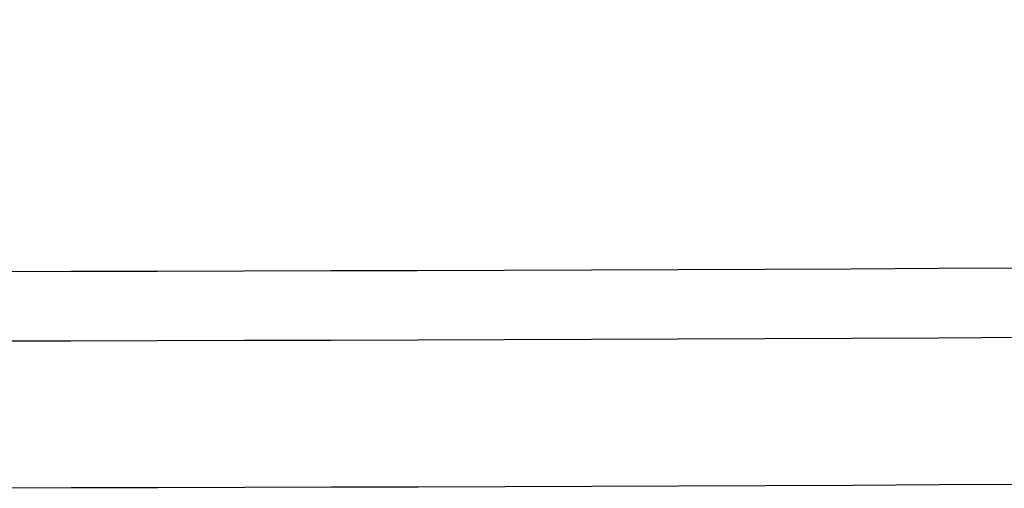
# Model space of a CAD drawing. Header units: millimetres. Extents: x -127 to 127, y -127 to 127.
# Tile 191 of 256: x 0.0594 to 0.2121, y -38.5967 to -38.524. Entities that reach past the tile are written whole.
import ezdxf

# ---------------------------------------------------------------- set-up
doc = ezdxf.new("R2010")
doc.units = ezdxf.units.MM
doc.header["$MEASUREMENT"] = 0
doc.layers.add('Default', color=7, linetype='Continuous', true_color=0x000000)

msp = doc.modelspace()

# ---------------------------------------------------------------- linework, layer by layer
at = {"layer": 'Default', "color": 9, "true_color": 0xbfbfbf}
for points, knots in [([(38.59695, 0.0003, -454.30774), (38.59695, 38.59724, -454.30774), (0, 38.59724, -454.30774), (-38.59695, 38.59724, -454.30774), (-38.59695, 0.0003, -454.30774), (-38.59695, -38.59665, -454.30774), (0, -38.59665, -454.30774), (38.59695, -38.59665, -454.30774), (38.59695, 0.0003, -454.30774)], [0, 0, 0, 186.526568, 186.526568, 373.053137, 373.053137, 559.579705, 559.579705, 746.106273, 746.106273, 746.106273]), ([(38.57417, 0.0003, -453.66445), (38.57417, 38.57446, -453.66445), (0, 38.57446, -453.66445), (-38.57417, 38.57446, -453.66445), (-38.57417, 0.0003, -453.66445), (-38.57417, -38.57387, -453.66445), (0, -38.57387, -453.66445), (38.57417, -38.57387, -453.66445), (38.57417, 0.0003, -453.66445)], [0, 0, 0, 186.526568, 186.526568, 373.053137, 373.053137, 559.579705, 559.579705, 746.106273, 746.106273, 746.106273]), ([(38.5634, 0.0003, -459.34879), (38.5634, 38.5637, -459.34879), (0, 38.5637, -459.34879), (-38.5634, 38.5637, -459.34879), (-38.5634, 0.0003, -459.34879), (-38.5634, -38.5631, -459.34879), (0, -38.5631, -459.34879), (38.5634, -38.5631, -459.34879), (38.5634, 0.0003, -459.34879)], [0, 0, 0, 77.316702, 77.316702, 154.633405, 154.633405, 231.950107, 231.950107, 309.266809, 309.266809, 309.266809])]:
    msp.add_rational_spline(points, [1, 0.707106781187, 1, 0.707106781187, 1, 0.707106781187, 1, 0.707106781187, 1], degree=2, knots=knots, dxfattribs=at)

doc.saveas('drawing.dxf')
